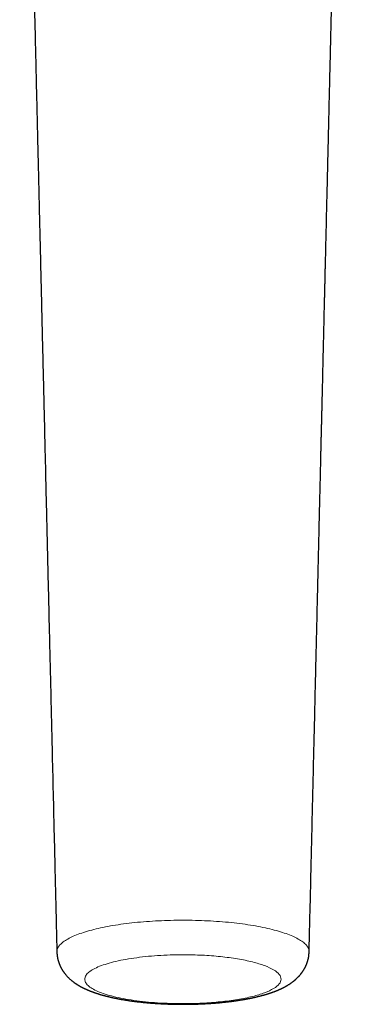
# Model space of a CAD drawing. Header units: millimetres. Extents: x 8 to 709, y 12 to 626.
# Tile 6 of 44: x 325 to 358, y 131 to 232. Entities that reach past the tile are written whole.
import ezdxf

# ---------------------------------------------------------------- set-up
doc = ezdxf.new("R2010")
doc.units = ezdxf.units.MM

msp = doc.modelspace()

# ---------------------------------------------------------------- linework, layer by layer
at = {"color": 8, "linetype": 'Continuous', "lineweight": 0}
msp.add_arc((361.52, 130.72), 20.08, 179.9917, 180.1817, dxfattribs=at)
at = {"color": 7, "linetype": 'Continuous', "lineweight": 30}
for points, knots in [([(324.57, 292.38), (324.57, 292.38), (324.57, 292.38), (324.57, 292.38), (324.57, 292.37), (324.57, 292.37), (324.57, 292.37), (324.57, 292.37), (324.57, 292.37), (324.57, 292.37), (324.57, 292.37), (324.57, 292.36), (324.57, 292.35), (324.57, 292.34), (324.58, 292.32), (324.58, 292.31), (324.58, 292.3), (324.58, 292.29), (324.58, 292.29), (324.58, 292.28), (324.58, 292.27), (324.58, 292.26), (324.58, 292.25), (324.58, 292.24), (324.58, 292.24), (324.58, 292.23), (324.59, 292.22), (324.59, 292.2), (324.59, 292.18), (324.59, 292.17), (324.59, 292.15), (324.59, 292.13), (324.59, 292.12), (324.59, 292.1), (324.6, 292.09), (324.6, 292.07), (324.6, 292.05), (324.6, 292.04), (324.6, 292.02), (324.6, 292), (324.6, 291.99), (324.6, 291.97), (324.61, 291.96), (324.61, 291.94), (324.61, 291.92), (324.61, 291.9), (324.61, 291.87), (324.61, 291.84), (324.62, 291.81), (324.62, 291.78), (324.62, 291.76), (324.62, 291.74), (324.62, 291.72), (324.62, 291.71), (324.62, 291.69), (324.63, 291.66), (324.63, 291.63), (324.63, 291.6), (324.63, 291.57), (324.63, 291.55), (324.63, 291.52), (324.64, 291.49), (324.64, 291.45), (324.64, 291.4), (324.65, 291.34), (324.65, 291.27), (324.65, 291.21), (324.66, 291.15), (324.66, 291.09), (324.66, 291.03), (324.67, 290.96), (324.67, 290.9), (324.67, 290.85), (324.68, 290.8), (324.68, 290.75), (324.68, 290.7), (324.68, 290.65), (324.68, 290.61), (324.69, 290.57), (324.69, 290.52), (324.69, 290.47), (324.69, 290.41), (324.7, 290.35), (324.7, 290.3), (324.7, 290.24), (324.7, 290.18), (324.71, 290.11), (324.71, 290.04), (324.71, 289.97), (324.72, 289.89), (324.72, 289.82), (324.72, 289.74), (324.73, 289.67), (324.73, 289.59), (324.73, 289.53), (324.73, 289.46), (324.74, 289.4), (324.74, 289.32), (324.74, 289.23), (324.75, 289.13), (324.75, 289.02), (324.76, 288.91), (324.76, 288.8), (324.76, 288.7), (324.77, 288.62), (324.77, 288.54), (324.77, 288.46), (324.77, 288.38), (324.78, 288.31), (324.78, 288.23), (324.78, 288.14), (324.79, 288.05), (324.79, 287.95), (324.79, 287.84), (324.8, 287.74), (324.8, 287.65), (324.8, 287.55), (324.8, 287.47), (324.81, 287.39), (324.81, 287.32), (324.81, 287.27), (324.81, 287.23), (324.81, 287.19), (324.81, 287.15), (324.81, 287.1), (324.82, 287.06), (324.82, 287.01), (324.82, 286.96), (324.82, 286.9), (324.82, 286.83), (324.82, 286.75), (324.83, 286.66), (324.83, 286.57), (324.83, 286.47), (324.84, 286.36), (324.84, 286.24), (324.84, 286.1), (324.84, 285.99), (324.85, 285.89), (324.85, 285.81), (324.85, 285.74), (324.85, 285.69), (324.85, 285.64), (324.85, 285.6), (324.86, 285.56), (324.86, 285.53), (324.86, 285.5), (324.86, 285.46), (324.86, 285.43), (324.86, 285.39), (324.86, 285.34), (324.86, 285.28), (324.86, 285.2), (324.87, 285.1), (324.87, 284.99), (324.87, 284.87), (324.88, 284.76), (324.88, 284.63), (324.88, 284.51), (324.88, 284.38), (324.89, 284.2), (324.89, 283.97), (324.9, 283.68), (324.91, 283.37), (324.92, 283.06), (324.92, 282.79), (324.93, 282.56), (324.93, 282.38), (324.94, 282.2), (324.94, 282.03), (324.95, 281.85), (324.95, 281.66), (324.95, 281.46), (324.96, 281.28), (324.96, 281.13), (324.97, 281), (324.97, 280.88), (324.97, 280.76), (324.97, 280.65), (324.98, 280.55), (324.98, 280.42), (324.98, 280.26), (324.99, 280.06), (324.99, 279.85), (325, 279.63), (325, 279.41), (325.01, 279.17), (325.02, 278.92), (325.02, 278.66), (325.03, 278.4), (325.03, 278.14), (325.04, 277.88), (325.05, 277.61), (325.05, 277.34), (325.06, 277.06), (325.07, 276.77), (325.07, 276.5), (325.08, 276.08), (325.1, 275.52), (325.11, 274.83), (325.13, 274.14), (325.14, 273.59), (325.15, 273.17), (325.16, 272.87), (325.17, 272.57), (325.17, 272.27), (325.18, 271.98), (325.19, 271.69), (325.19, 271.39), (325.2, 271.08), (325.21, 270.77), (325.22, 270.47), (325.22, 270.18), (325.23, 269.91), (325.24, 269.67), (325.24, 269.47), (325.24, 269.3), (325.25, 269.14), (325.25, 268.98), (325.26, 268.83), (325.26, 268.69), (325.26, 268.52), (325.27, 268.33), (325.27, 268.12), (325.28, 267.9), (325.28, 267.67), (325.29, 267.42), (325.29, 267.17), (325.3, 266.91), (325.31, 266.63), (325.31, 266.37), (325.32, 266.11), (325.33, 265.87), (325.33, 265.62), (325.34, 265.37), (325.35, 265.04), (325.36, 264.64), (325.37, 264.14), (325.38, 263.63), (325.39, 263.1), (325.4, 262.58), (325.41, 262.16), (325.42, 261.84), (325.43, 261.61), (325.43, 261.39), (325.44, 261.17), (325.44, 260.95), (325.45, 260.74), (325.45, 260.53), (325.46, 260.34), (325.46, 260.15), (325.47, 259.97), (325.47, 259.81), (325.47, 259.65), (325.48, 259.5), (325.48, 259.36), (325.48, 259.23), (325.49, 259.12), (325.49, 259.01), (325.49, 258.92), (325.49, 258.84), (325.5, 258.76), (325.5, 258.69), (325.5, 258.63), (325.5, 258.57), (325.5, 258.47), (325.51, 258.31), (325.51, 258.1), (325.52, 257.88), (325.52, 257.65), (325.53, 257.42), (325.53, 257.18), (325.54, 256.93), (325.54, 256.67), (325.55, 256.4), (325.56, 256.12), (325.56, 255.84), (325.57, 255.55), (325.58, 255.25), (325.59, 254.94), (325.59, 254.62), (325.6, 254.29), (325.61, 253.97), (325.62, 253.68), (325.62, 253.4), (325.63, 253.11), (325.64, 252.82), (325.64, 252.51), (325.65, 252.19), (325.66, 251.86), (325.67, 251.52), (325.68, 251.17), (325.68, 250.82), (325.69, 250.45), (325.7, 250.08), (325.71, 249.7), (325.72, 249.3), (325.73, 248.89), (325.74, 248.46), (325.75, 248.03), (325.76, 247.59), (325.77, 247.14), (325.78, 246.67), (325.79, 246.17), (325.81, 245.66), (325.82, 245.14), (325.83, 244.6), (325.84, 244.06), (325.86, 243.51), (325.87, 242.96), (325.88, 242.42), (325.9, 241.86), (325.91, 241.29), (325.92, 240.72), (325.94, 240.13), (325.95, 239.53), (325.97, 238.93), (325.98, 238.31), (326, 237.69), (326.01, 237.06), (326.03, 236.42), (326.04, 235.78), (326.06, 235.12), (326.07, 234.45), (326.09, 233.76), (326.11, 233.07), (326.12, 232.36), (326.14, 231.65), (326.16, 230.93), (326.17, 230.21), (326.19, 229.48), (326.21, 228.73), (326.23, 227.97), (326.25, 227.2), (326.26, 226.41), (326.28, 225.61), (326.3, 224.81), (326.32, 223.99), (326.34, 223.16), (326.36, 222.31), (326.38, 221.45), (326.4, 220.58), (326.42, 219.7), (326.44, 218.81), (326.47, 217.91), (326.49, 217.02), (326.51, 216.15), (326.53, 215.3), (326.55, 214.44), (326.57, 213.57), (326.59, 212.69), (326.61, 211.8), (326.63, 210.9), (326.65, 209.99), (326.68, 209.08), (326.7, 208.15), (326.72, 207.22), (326.74, 206.3), (326.76, 205.38), (326.79, 204.48), (326.81, 203.57), (326.83, 202.65), (326.85, 201.7), (326.87, 200.73), (326.9, 199.72), (326.92, 198.71), (326.95, 197.69), (326.97, 196.66), (327, 195.64), (327.02, 194.64), (327.04, 193.64), (327.07, 192.64), (327.09, 191.62), (327.12, 190.56), (327.14, 189.45), (327.17, 188.29), (327.2, 187.12), (327.23, 185.95), (327.25, 184.76), (327.28, 183.56), (327.31, 182.35), (327.34, 181.15), (327.37, 179.96), (327.4, 178.78), (327.42, 177.59), (327.45, 176.4), (327.48, 175.19), (327.51, 174), (327.54, 172.82), (327.57, 171.66), (327.59, 170.49), (327.62, 169.31), (327.65, 168.08), (327.68, 166.79), (327.71, 165.45), (327.75, 164.1), (327.78, 162.73), (327.81, 161.36), (327.84, 159.98), (327.88, 158.58), (327.91, 157.18), (327.94, 155.77), (327.98, 154.34), (328.01, 152.91), (328.05, 151.47), (328.08, 150.02), (328.11, 148.55), (328.15, 147.08), (328.19, 145.58), (328.22, 144.04), (328.26, 142.46), (328.3, 140.88), (328.34, 139.28), (328.37, 137.68), (328.4, 136.61), (328.41, 136.07)], [0, 0, 0, 0, 0.000031, 0.000347, 0.00072, 0.001197, 0.001616, 0.001997, 0.002354, 0.00269, 0.003021, 0.003351, 0.004248, 0.005133, 0.005564, 0.005978, 0.006388, 0.006802, 0.007016, 0.007268, 0.007558, 0.007859, 0.008118, 0.008334, 0.008506, 0.008782, 0.009112, 0.009503, 0.009931, 0.010369, 0.010776, 0.011118, 0.011406, 0.011652, 0.011953, 0.012312, 0.012704, 0.013059, 0.013364, 0.013638, 0.013896, 0.014138, 0.014404, 0.014696, 0.01504, 0.015437, 0.015878, 0.01635, 0.01684, 0.017234, 0.017564, 0.017832, 0.018065, 0.018294, 0.018519, 0.01896, 0.019419, 0.019914, 0.020168, 0.020456, 0.02078, 0.021139, 0.021511, 0.022313, 0.023067, 0.023799, 0.024503, 0.025156, 0.025781, 0.026474, 0.027182, 0.02787, 0.028366, 0.028871, 0.029383, 0.029879, 0.03033, 0.030731, 0.031125, 0.031549, 0.032003, 0.032577, 0.033134, 0.033658, 0.034157, 0.034678, 0.035232, 0.035919, 0.036576, 0.037197, 0.037831, 0.038518, 0.039097, 0.039697, 0.040256, 0.040766, 0.041227, 0.041876, 0.042604, 0.043414, 0.044258, 0.045128, 0.046003, 0.046668, 0.047312, 0.047933, 0.048518, 0.049063, 0.049573, 0.050128, 0.05075, 0.051441, 0.052191, 0.052931, 0.053646, 0.054298, 0.054926, 0.055531, 0.05608, 0.05656, 0.056892, 0.057181, 0.057438, 0.057708, 0.057993, 0.058294, 0.058611, 0.058943, 0.059383, 0.059848, 0.060345, 0.060899, 0.061513, 0.062186, 0.062917, 0.063709, 0.064559, 0.065469, 0.065998, 0.066482, 0.06691, 0.067282, 0.067599, 0.06786, 0.068064, 0.068266, 0.06846, 0.068673, 0.068906, 0.069159, 0.069432, 0.069724, 0.070313, 0.070968, 0.071689, 0.07239, 0.073142, 0.073915, 0.074701, 0.075497, 0.076305, 0.078077, 0.079902, 0.081782, 0.083716, 0.085705, 0.086843, 0.087993, 0.089113, 0.090194, 0.091236, 0.09254, 0.093777, 0.094946, 0.095794, 0.096603, 0.097372, 0.098101, 0.098791, 0.09944, 0.100062, 0.101216, 0.102442, 0.103738, 0.105105, 0.106543, 0.108024, 0.109574, 0.111192, 0.112879, 0.114443, 0.116062, 0.117736, 0.119465, 0.121222, 0.122972, 0.124715, 0.126449, 0.130824, 0.135144, 0.139409, 0.14362, 0.145494, 0.147358, 0.149212, 0.151057, 0.152893, 0.154718, 0.156499, 0.158513, 0.160456, 0.162328, 0.164128, 0.165855, 0.167507, 0.168578, 0.169615, 0.170618, 0.171586, 0.17252, 0.173425, 0.174357, 0.175604, 0.176923, 0.178313, 0.179775, 0.181308, 0.182882, 0.184525, 0.186237, 0.188018, 0.189492, 0.191011, 0.192569, 0.194126, 0.195674, 0.198688, 0.201672, 0.205024, 0.208328, 0.211577, 0.214766, 0.216176, 0.217573, 0.218957, 0.22033, 0.221691, 0.223032, 0.224318, 0.225542, 0.226707, 0.227815, 0.228864, 0.229855, 0.230772, 0.231632, 0.232434, 0.23318, 0.233797, 0.234368, 0.234893, 0.235373, 0.235806, 0.236193, 0.236537, 0.236875, 0.238126, 0.239446, 0.240837, 0.242295, 0.243733, 0.24523, 0.246787, 0.248404, 0.250082, 0.251787, 0.253551, 0.255373, 0.257253, 0.259192, 0.261189, 0.263245, 0.26536, 0.267062, 0.2688, 0.270575, 0.272401, 0.274325, 0.276313, 0.278365, 0.280481, 0.282661, 0.284865, 0.28713, 0.289457, 0.291846, 0.294347, 0.296911, 0.29954, 0.302233, 0.304989, 0.307809, 0.310693, 0.313814, 0.317006, 0.320269, 0.323604, 0.327009, 0.330485, 0.333827, 0.337232, 0.3407, 0.34423, 0.347824, 0.351479, 0.355198, 0.358978, 0.362822, 0.366727, 0.370624, 0.37458, 0.378597, 0.382673, 0.386886, 0.39116, 0.395497, 0.399895, 0.404356, 0.408797, 0.413298, 0.417859, 0.42248, 0.427257, 0.432095, 0.436996, 0.441959, 0.446985, 0.452073, 0.457223, 0.462519, 0.467879, 0.473304, 0.478793, 0.484346, 0.489964, 0.495647, 0.500913, 0.506234, 0.511609, 0.517038, 0.522522, 0.528061, 0.533655, 0.539304, 0.545007, 0.550766, 0.55658, 0.56245, 0.568035, 0.573669, 0.579353, 0.585087, 0.59087, 0.597059, 0.603305, 0.609606, 0.615965, 0.622381, 0.628854, 0.63501, 0.641216, 0.647474, 0.653783, 0.660143, 0.667302, 0.674524, 0.68181, 0.689159, 0.696572, 0.704048, 0.711587, 0.719191, 0.726475, 0.733816, 0.741214, 0.748669, 0.756182, 0.763751, 0.77094, 0.77818, 0.78547, 0.79281, 0.800201, 0.808509, 0.81688, 0.825313, 0.833809, 0.842366, 0.850986, 0.859669, 0.868413, 0.877218, 0.886086, 0.895015, 0.904005, 0.913057, 0.922169, 0.931343, 0.940577, 0.950316, 0.960121, 0.969992, 0.979929, 0.989932, 1, 1, 1, 1]), ([(354.47, 136.07), (354.47, 136.11), (354.48, 136.63), (354.5, 137.65), (354.54, 139.1), (354.57, 140.54), (354.61, 141.97), (354.64, 143.38), (354.67, 144.77), (354.7, 146.15), (354.74, 147.53), (354.77, 148.91), (354.8, 150.3), (354.84, 151.67), (354.87, 153.03), (354.9, 154.39), (354.93, 155.73), (354.96, 157.07), (355, 158.4), (355.03, 159.71), (355.06, 161.02), (355.09, 162.32), (355.12, 163.61), (355.15, 164.89), (355.18, 166.2), (355.21, 167.54), (355.25, 168.92), (355.28, 170.28), (355.31, 171.63), (355.34, 172.92), (355.37, 174.16), (355.4, 175.33), (355.43, 176.5), (355.45, 177.47), (355.47, 178.26), (355.48, 178.85), (355.5, 179.45), (355.51, 180.04), (355.52, 180.62), (355.54, 181.19), (355.55, 181.75), (355.56, 182.31), (355.58, 182.86), (355.59, 183.39), (355.6, 183.92), (355.62, 184.47), (355.63, 185.04), (355.64, 185.64), (355.66, 186.21), (355.67, 186.75), (355.68, 187.25), (355.69, 187.72), (355.7, 188.17), (355.71, 188.62), (355.72, 189.05), (355.74, 189.51), (355.75, 189.98), (355.76, 190.46), (355.77, 190.93), (355.78, 191.37), (355.79, 191.79), (355.8, 192.18), (355.81, 192.56), (355.82, 192.93), (355.83, 193.3), (355.83, 193.65), (355.84, 193.99), (355.85, 194.33), (355.86, 194.66), (355.87, 194.99), (355.87, 195.3), (355.88, 195.61), (355.89, 195.9), (355.89, 196.18), (355.9, 196.45), (355.91, 196.71), (355.91, 196.96), (355.92, 197.2), (355.92, 197.43), (355.93, 197.66), (355.93, 197.85), (355.94, 198.03), (355.94, 198.2), (355.95, 198.37), (355.95, 198.57), (355.96, 198.8), (355.96, 199.05), (355.97, 199.32), (355.98, 199.59), (355.98, 199.88), (355.99, 200.18), (356, 200.48), (356, 200.79), (356.01, 201.09), (356.02, 201.41), (356.03, 201.73), (356.03, 202.06), (356.04, 202.42), (356.05, 202.79), (356.06, 203.19), (356.07, 203.6), (356.08, 204.02), (356.09, 204.45), (356.1, 204.89), (356.11, 205.33), (356.12, 205.77), (356.13, 206.2), (356.14, 206.65), (356.15, 207.1), (356.16, 207.56), (356.18, 208.04), (356.19, 208.52), (356.2, 209.01), (356.21, 209.51), (356.22, 210.02), (356.24, 210.54), (356.25, 211.06), (356.26, 211.58), (356.27, 212.1), (356.28, 212.63), (356.3, 213.16), (356.31, 213.73), (356.33, 214.34), (356.34, 214.99), (356.36, 215.65), (356.37, 216.33), (356.39, 217), (356.4, 217.68), (356.43, 218.54), (356.45, 219.58), (356.48, 220.8), (356.51, 221.96), (356.53, 223.07), (356.56, 224.13), (356.58, 225.18), (356.61, 226.22), (356.63, 227.25), (356.66, 228.27), (356.68, 229.28), (356.7, 230.28), (356.73, 231.28), (356.75, 232.26), (356.77, 233.24), (356.8, 234.19), (356.82, 235.11), (356.84, 236), (356.86, 236.89), (356.88, 237.77), (356.9, 238.69), (356.93, 239.64), (356.95, 240.62), (356.97, 241.6), (357, 242.56), (357.02, 243.51), (357.04, 244.44), (357.06, 245.35), (357.08, 246.26), (357.1, 246.99), (357.11, 247.55), (357.12, 247.93), (357.13, 248.3), (357.14, 248.66), (357.15, 249.01), (357.16, 249.35), (357.17, 249.67), (357.17, 249.99), (357.18, 250.29), (357.19, 250.59), (357.19, 250.88), (357.2, 251.16), (357.21, 251.43), (357.21, 251.68), (357.22, 251.93), (357.22, 252.17), (357.23, 252.39), (357.24, 252.6), (357.24, 252.81), (357.24, 253), (357.25, 253.18), (357.25, 253.35), (357.26, 253.51), (357.26, 253.65), (357.26, 253.78), (357.27, 253.88), (357.27, 253.96), (357.27, 254.04), (357.27, 254.12), (357.27, 254.2), (357.28, 254.3), (357.28, 254.4), (357.28, 254.52), (357.28, 254.64), (357.29, 254.77), (357.29, 254.92), (357.29, 255.08), (357.3, 255.25), (357.3, 255.43), (357.31, 255.62), (357.31, 255.83), (357.32, 256.04), (357.32, 256.26), (357.33, 256.48), (357.33, 256.72), (357.34, 256.96), (357.35, 257.22), (357.35, 257.48), (357.36, 257.76), (357.36, 258.04), (357.37, 258.32), (357.38, 258.63), (357.39, 258.97), (357.4, 259.33), (357.4, 259.71), (357.41, 260.1), (357.42, 260.52), (357.43, 260.93), (357.44, 261.33), (357.45, 261.69), (357.46, 262.02), (357.47, 262.31), (357.47, 262.6), (357.48, 262.89), (357.49, 263.18), (357.49, 263.47), (357.5, 263.76), (357.51, 264.07), (357.52, 264.39), (357.52, 264.72), (357.53, 265.05), (357.54, 265.39), (357.55, 265.74), (357.56, 266.13), (357.57, 266.56), (357.58, 267.02), (357.59, 267.47), (357.6, 267.91), (357.61, 268.35), (357.62, 268.77), (357.63, 269.2), (357.64, 269.64), (357.65, 270.07), (357.66, 270.5), (357.67, 270.92), (357.68, 271.34), (357.69, 271.77), (357.7, 272.19), (357.71, 272.61), (357.72, 273.02), (357.73, 273.43), (357.74, 273.83), (357.75, 274.23), (357.76, 274.63), (357.77, 275.04), (357.78, 275.46), (357.79, 275.88), (357.8, 276.32), (357.81, 276.77), (357.82, 277.22), (357.83, 277.68), (357.85, 278.28), (357.86, 279.04), (357.88, 279.82), (357.9, 280.49), (357.91, 281.04), (357.93, 281.6), (357.94, 282.14), (357.95, 282.68), (357.96, 283.14), (357.97, 283.55), (357.98, 283.89), (357.99, 284.23), (358, 284.56), (358, 284.88), (358.01, 285.19), (358.02, 285.48), (358.03, 285.74), (358.03, 285.98), (358.04, 286.18), (358.04, 286.32), (358.04, 286.4), (358.05, 286.49), (358.05, 286.57), (358.05, 286.64), (358.05, 286.71), (358.05, 286.77), (358.05, 286.83), (358.06, 286.88), (358.06, 286.94), (358.06, 287.01), (358.06, 287.08), (358.06, 287.17), (358.07, 287.28), (358.07, 287.39), (358.07, 287.49), (358.08, 287.59), (358.08, 287.68), (358.08, 287.77), (358.09, 287.84), (358.09, 287.92), (358.09, 287.99), (358.09, 288.06), (358.09, 288.13), (358.1, 288.21), (358.1, 288.3), (358.1, 288.39), (358.11, 288.49), (358.11, 288.61), (358.12, 288.75), (358.12, 288.9), (358.13, 289.05), (358.13, 289.2), (358.14, 289.33), (358.14, 289.46), (358.15, 289.58), (358.15, 289.68), (358.15, 289.75), (358.16, 289.81), (358.16, 289.87), (358.16, 289.93), (358.16, 289.99), (358.17, 290.05), (358.17, 290.09), (358.17, 290.12), (358.17, 290.15), (358.17, 290.18), (358.17, 290.21), (358.18, 290.25), (358.18, 290.29), (358.18, 290.33), (358.18, 290.38), (358.18, 290.44), (358.19, 290.51), (358.19, 290.61), (358.2, 290.69), (358.2, 290.76), (358.2, 290.82), (358.21, 290.88), (358.21, 290.94), (358.21, 290.99), (358.21, 291.04), (358.22, 291.09), (358.22, 291.13), (358.22, 291.16), (358.22, 291.21), (358.23, 291.26), (358.23, 291.31), (358.23, 291.36), (358.24, 291.41), (358.24, 291.46), (358.24, 291.51), (358.24, 291.56), (358.25, 291.6), (358.25, 291.62), (358.25, 291.64), (358.25, 291.66), (358.25, 291.68), (358.25, 291.7), (358.25, 291.72), (358.26, 291.74), (358.26, 291.76), (358.26, 291.78), (358.26, 291.8), (358.26, 291.81), (358.26, 291.83), (358.26, 291.84), (358.26, 291.86), (358.27, 291.87), (358.27, 291.9), (358.27, 291.92), (358.27, 291.94), (358.27, 291.95), (358.27, 291.97), (358.27, 291.98), (358.27, 291.99), (358.28, 292), (358.28, 292.02), (358.28, 292.03), (358.28, 292.05), (358.28, 292.07), (358.28, 292.09), (358.28, 292.11), (358.28, 292.12), (358.29, 292.14), (358.29, 292.15), (358.29, 292.17), (358.29, 292.18), (358.29, 292.2), (358.29, 292.22), (358.29, 292.23), (358.29, 292.25), (358.3, 292.26), (358.3, 292.27), (358.3, 292.28), (358.3, 292.3), (358.3, 292.31), (358.3, 292.33), (358.3, 292.34), (358.3, 292.35), (358.31, 292.36), (358.31, 292.36), (358.31, 292.37), (358.31, 292.37), (358.31, 292.37), (358.31, 292.37)], [0, 0, 0, 0, 0.000751, 0.009868, 0.018929, 0.027933, 0.03688, 0.045612, 0.054289, 0.062911, 0.071477, 0.080161, 0.088787, 0.097354, 0.105864, 0.114315, 0.122708, 0.131042, 0.139317, 0.147533, 0.155691, 0.163789, 0.171829, 0.179809, 0.18773, 0.196374, 0.204947, 0.213447, 0.221876, 0.230232, 0.237615, 0.244942, 0.25221, 0.259421, 0.263176, 0.266914, 0.270635, 0.27431, 0.277931, 0.281499, 0.285014, 0.288475, 0.291882, 0.295237, 0.298537, 0.301785, 0.305543, 0.309227, 0.312838, 0.316374, 0.319316, 0.322205, 0.32504, 0.327822, 0.330551, 0.333227, 0.336311, 0.339322, 0.342259, 0.345122, 0.347616, 0.350051, 0.352427, 0.354744, 0.357002, 0.359202, 0.361342, 0.363424, 0.365515, 0.367544, 0.36951, 0.371413, 0.373253, 0.374999, 0.376684, 0.378309, 0.379873, 0.381377, 0.38282, 0.384203, 0.385525, 0.386529, 0.387563, 0.38864, 0.389758, 0.391273, 0.392859, 0.394516, 0.396244, 0.398042, 0.399912, 0.401852, 0.403693, 0.405594, 0.407553, 0.409573, 0.411652, 0.41379, 0.416191, 0.418663, 0.421205, 0.423818, 0.426502, 0.429257, 0.432082, 0.434735, 0.437447, 0.440218, 0.443049, 0.445939, 0.448889, 0.451899, 0.454968, 0.458097, 0.461285, 0.464533, 0.467841, 0.471014, 0.47424, 0.47752, 0.480853, 0.484239, 0.488223, 0.492278, 0.496404, 0.500602, 0.504851, 0.509082, 0.513292, 0.520954, 0.528545, 0.536063, 0.542716, 0.549311, 0.55585, 0.562331, 0.568756, 0.575125, 0.581437, 0.587692, 0.593892, 0.600034, 0.606121, 0.612151, 0.617785, 0.62337, 0.628904, 0.634388, 0.639823, 0.646034, 0.65218, 0.658258, 0.66427, 0.670215, 0.675989, 0.681699, 0.687344, 0.692924, 0.695381, 0.697771, 0.700096, 0.702355, 0.704548, 0.706637, 0.708663, 0.710625, 0.712523, 0.714393, 0.716197, 0.717935, 0.719605, 0.721209, 0.722746, 0.724216, 0.725617, 0.72695, 0.728217, 0.729417, 0.73055, 0.731598, 0.732582, 0.733501, 0.734355, 0.734889, 0.735394, 0.73587, 0.736348, 0.736892, 0.737505, 0.738146, 0.738848, 0.739611, 0.740435, 0.741321, 0.742327, 0.743401, 0.744545, 0.745758, 0.74704, 0.748391, 0.749729, 0.751129, 0.752591, 0.754116, 0.755704, 0.757355, 0.75907, 0.760847, 0.762631, 0.764394, 0.76667, 0.768908, 0.771104, 0.773764, 0.776361, 0.778902, 0.781388, 0.783823, 0.785702, 0.787551, 0.789371, 0.791159, 0.792919, 0.794718, 0.796583, 0.79851, 0.800498, 0.802546, 0.804617, 0.806747, 0.808937, 0.811187, 0.814104, 0.816966, 0.819776, 0.822533, 0.825239, 0.827893, 0.830496, 0.833297, 0.83603, 0.838695, 0.841315, 0.843897, 0.846595, 0.849252, 0.851869, 0.854449, 0.856993, 0.85952, 0.861953, 0.864445, 0.866996, 0.869606, 0.872275, 0.875003, 0.87779, 0.880634, 0.883505, 0.88637, 0.891984, 0.897581, 0.901058, 0.904529, 0.907989, 0.911393, 0.914729, 0.917997, 0.920161, 0.922295, 0.924401, 0.926473, 0.928497, 0.93047, 0.932392, 0.933951, 0.935512, 0.937125, 0.937679, 0.93824, 0.938797, 0.939322, 0.939814, 0.940271, 0.940704, 0.941025, 0.941388, 0.941794, 0.942244, 0.942737, 0.943268, 0.944077, 0.944833, 0.945537, 0.946231, 0.946866, 0.947452, 0.948, 0.948511, 0.94899, 0.949483, 0.950019, 0.950598, 0.95122, 0.951887, 0.952598, 0.953356, 0.954578, 0.955777, 0.956937, 0.958038, 0.95909, 0.960113, 0.961107, 0.962079, 0.962541, 0.963031, 0.963548, 0.964093, 0.964613, 0.965078, 0.965487, 0.965745, 0.965974, 0.966221, 0.966511, 0.966845, 0.967216, 0.96761, 0.968003, 0.968394, 0.969316, 0.970203, 0.971052, 0.97168, 0.972291, 0.972893, 0.973502, 0.974102, 0.974623, 0.975058, 0.97545, 0.975895, 0.976398, 0.976967, 0.97758, 0.978188, 0.978789, 0.979379, 0.980055, 0.980697, 0.981294, 0.981556, 0.981804, 0.982038, 0.982265, 0.982532, 0.982798, 0.983099, 0.98343, 0.983735, 0.984003, 0.984232, 0.984423, 0.984642, 0.9849, 0.985195, 0.985523, 0.985906, 0.986229, 0.986493, 0.986711, 0.986929, 0.987151, 0.987377, 0.987631, 0.987939, 0.988301, 0.988709, 0.989089, 0.989416, 0.989691, 0.99004, 0.990389, 0.990764, 0.99119, 0.991623, 0.992059, 0.992495, 0.99292, 0.993309, 0.993659, 0.993998, 0.994645, 0.995278, 0.995912, 0.996502, 0.997145, 0.997817, 0.998491, 0.999146, 0.999781, 1, 1, 1, 1]), ([(328.41, 136.07), (328.41, 136.05), (328.41, 136.03), (328.41, 136), (328.42, 135.97), (328.42, 135.94), (328.42, 135.92), (328.42, 135.91), (328.42, 135.88), (328.42, 135.86), (328.43, 135.83), (328.43, 135.8), (328.43, 135.78), (328.43, 135.75), (328.44, 135.73), (328.44, 135.71), (328.44, 135.68), (328.45, 135.66), (328.45, 135.63), (328.45, 135.61), (328.45, 135.59), (328.46, 135.57), (328.46, 135.55), (328.47, 135.53), (328.47, 135.5), (328.48, 135.48), (328.48, 135.45), (328.48, 135.43), (328.49, 135.41), (328.49, 135.38), (328.5, 135.35), (328.51, 135.32), (328.51, 135.3), (328.52, 135.28), (328.52, 135.26), (328.53, 135.23), (328.54, 135.2), (328.55, 135.17), (328.55, 135.14), (328.56, 135.12), (328.57, 135.1), (328.57, 135.08), (328.58, 135.06), (328.59, 135.03), (328.6, 135), (328.61, 134.97), (328.62, 134.95), (328.62, 134.93), (328.63, 134.91), (328.64, 134.89), (328.65, 134.86), (328.66, 134.83), (328.67, 134.8), (328.69, 134.77), (328.7, 134.74), (328.71, 134.72), (328.72, 134.7), (328.73, 134.67), (328.74, 134.64), (328.75, 134.61), (328.77, 134.58), (328.78, 134.55), (328.8, 134.52), (328.81, 134.5), (328.82, 134.48), (328.83, 134.46), (328.84, 134.44), (328.86, 134.41), (328.88, 134.37), (328.9, 134.33), (328.91, 134.3), (328.93, 134.27), (328.95, 134.25), (328.96, 134.22), (328.98, 134.19), (329, 134.16), (329.02, 134.13), (329.04, 134.09), (329.07, 134.06), (329.09, 134.03), (329.11, 134), (329.13, 133.96), (329.16, 133.93), (329.19, 133.89), (329.22, 133.85), (329.26, 133.8), (329.29, 133.76), (329.33, 133.71), (329.38, 133.65), (329.45, 133.58), (329.52, 133.5), (329.6, 133.41), (329.68, 133.34), (329.76, 133.26), (329.83, 133.21), (329.88, 133.16), (329.91, 133.13), (329.95, 133.1), (329.99, 133.07), (330.04, 133.04), (330.08, 133), (330.11, 132.98), (330.15, 132.95), (330.18, 132.93), (330.21, 132.9), (330.25, 132.88), (330.28, 132.85), (330.32, 132.83), (330.35, 132.81), (330.38, 132.79), (330.41, 132.77), (330.44, 132.75), (330.46, 132.73), (330.48, 132.72), (330.51, 132.7), (330.54, 132.68), (330.57, 132.67), (330.6, 132.65), (330.62, 132.63), (330.66, 132.61), (330.68, 132.6), (330.71, 132.58), (330.73, 132.57), (330.76, 132.55), (330.78, 132.54), (330.8, 132.53), (330.82, 132.52), (330.84, 132.51), (330.86, 132.5), (330.88, 132.49), (330.9, 132.48), (330.92, 132.46), (330.95, 132.45), (330.97, 132.44), (330.99, 132.43), (331, 132.42), (331.02, 132.41), (331.04, 132.4), (331.06, 132.39), (331.08, 132.38), (331.11, 132.37), (331.13, 132.36), (331.15, 132.35), (331.17, 132.34), (331.19, 132.33), (331.22, 132.31), (331.25, 132.3), (331.28, 132.29), (331.3, 132.27), (331.33, 132.26), (331.36, 132.25), (331.39, 132.23), (331.42, 132.22), (331.45, 132.21), (331.48, 132.19), (331.5, 132.18), (331.52, 132.18), (331.54, 132.17), (331.56, 132.16), (331.59, 132.15), (331.61, 132.13), (331.64, 132.12), (331.67, 132.11), (331.7, 132.1), (331.73, 132.09), (331.75, 132.08), (331.78, 132.07), (331.8, 132.06), (331.83, 132.05), (331.86, 132.03), (331.89, 132.02), (331.92, 132.01), (331.96, 131.99), (332.01, 131.98), (332.05, 131.96), (332.09, 131.95), (332.13, 131.93), (332.16, 131.92), (332.19, 131.91), (332.22, 131.9), (332.25, 131.89), (332.29, 131.87), (332.33, 131.86), (332.36, 131.85), (332.39, 131.84), (332.42, 131.83), (332.45, 131.82), (332.48, 131.81), (332.51, 131.8), (332.54, 131.79), (332.57, 131.78), (332.6, 131.77), (332.64, 131.76), (332.68, 131.75), (332.71, 131.73), (332.75, 131.72), (332.78, 131.71), (332.81, 131.71), (332.84, 131.7), (332.86, 131.69), (332.89, 131.68), (332.92, 131.67), (332.95, 131.66), (332.99, 131.65), (333.03, 131.64), (333.07, 131.63), (333.1, 131.62), (333.13, 131.61), (333.16, 131.6), (333.19, 131.6), (333.22, 131.59), (333.26, 131.58), (333.3, 131.56), (333.35, 131.55), (333.4, 131.54), (333.45, 131.52), (333.51, 131.51), (333.56, 131.5), (333.61, 131.49), (333.64, 131.48), (333.67, 131.47), (333.69, 131.46), (333.72, 131.46), (333.75, 131.45), (333.78, 131.44), (333.81, 131.43), (333.86, 131.42), (333.9, 131.41), (333.95, 131.4), (333.99, 131.39), (334.03, 131.38), (334.06, 131.38), (334.09, 131.37), (334.11, 131.37), (334.13, 131.36), (334.16, 131.36), (334.19, 131.35), (334.23, 131.34), (334.27, 131.33), (334.32, 131.32), (334.35, 131.31), (334.39, 131.31), (334.41, 131.3), (334.43, 131.3), (334.45, 131.29), (334.48, 131.29), (334.53, 131.28), (334.58, 131.27), (334.63, 131.26), (334.68, 131.25), (334.72, 131.24), (334.76, 131.23), (334.8, 131.23), (334.83, 131.22), (334.86, 131.21), (334.88, 131.21), (334.91, 131.2), (334.94, 131.2), (334.98, 131.19), (335.02, 131.18), (335.1, 131.17), (335.2, 131.15), (335.33, 131.13), (335.45, 131.11), (335.57, 131.09), (335.68, 131.07), (335.78, 131.06), (335.87, 131.04), (335.94, 131.03), (335.99, 131.03), (336.03, 131.02), (336.08, 131.01), (336.12, 131.01), (336.15, 131), (336.18, 131), (336.21, 131), (336.25, 130.99), (336.29, 130.98), (336.35, 130.98), (336.41, 130.97), (336.48, 130.96), (336.56, 130.95), (336.66, 130.94), (336.78, 130.92), (336.92, 130.91), (337.08, 130.89), (337.21, 130.88), (337.33, 130.86), (337.42, 130.85), (337.51, 130.84), (337.61, 130.84), (337.7, 130.83), (337.79, 130.82), (337.86, 130.81), (337.93, 130.81), (337.99, 130.8), (338.04, 130.8), (338.08, 130.79), (338.1, 130.79), (338.12, 130.79), (338.13, 130.79), (338.14, 130.79), (338.15, 130.79), (338.17, 130.79), (338.2, 130.78), (338.24, 130.78), (338.29, 130.78), (338.35, 130.77), (338.43, 130.77), (338.51, 130.76), (338.61, 130.76), (338.71, 130.75), (338.82, 130.74), (338.94, 130.73), (339.07, 130.73), (339.21, 130.72), (339.36, 130.71), (339.52, 130.7), (339.69, 130.7), (339.87, 130.69), (340.06, 130.68), (340.27, 130.68), (340.48, 130.67), (340.71, 130.67), (340.94, 130.66), (341.19, 130.66), (341.35, 130.66), (341.44, 130.66)], [0, 0, 0, 0, 0.002625, 0.004819, 0.00658, 0.008016, 0.009216, 0.010437, 0.011726, 0.013349, 0.015314, 0.017152, 0.018808, 0.020213, 0.021494, 0.022937, 0.024786, 0.026695, 0.028229, 0.029461, 0.030691, 0.031883, 0.033295, 0.035005, 0.036827, 0.038333, 0.03977, 0.041091, 0.042577, 0.044295, 0.046374, 0.048481, 0.05015, 0.051452, 0.052839, 0.054419, 0.056313, 0.058572, 0.060607, 0.062161, 0.063455, 0.064774, 0.066205, 0.068063, 0.070326, 0.072356, 0.073958, 0.075314, 0.07663, 0.077998, 0.0797, 0.082133, 0.084619, 0.086948, 0.088793, 0.090286, 0.091771, 0.093357, 0.095542, 0.098247, 0.100753, 0.10294, 0.104758, 0.106253, 0.107734, 0.109254, 0.111098, 0.113289, 0.116309, 0.119309, 0.12178, 0.123929, 0.125953, 0.127966, 0.13008, 0.132629, 0.135571, 0.13857, 0.141565, 0.14445, 0.146973, 0.149324, 0.1528, 0.15622, 0.15986, 0.163907, 0.168254, 0.172463, 0.176611, 0.185184, 0.19367, 0.202076, 0.210409, 0.218675, 0.226828, 0.230225, 0.233653, 0.23741, 0.241579, 0.245823, 0.249922, 0.253407, 0.256576, 0.259882, 0.263039, 0.266385, 0.269471, 0.272889, 0.276246, 0.2792, 0.281911, 0.284463, 0.286454, 0.288592, 0.291111, 0.293872, 0.296444, 0.298797, 0.301784, 0.304451, 0.307225, 0.309091, 0.31127, 0.313754, 0.316115, 0.318108, 0.319791, 0.32144, 0.32312, 0.324686, 0.32653, 0.328638, 0.330628, 0.332756, 0.33437, 0.335764, 0.337201, 0.338687, 0.340449, 0.342629, 0.344983, 0.347201, 0.349029, 0.350533, 0.352233, 0.354242, 0.357231, 0.35981, 0.362021, 0.364244, 0.366542, 0.369144, 0.372153, 0.374749, 0.377075, 0.379024, 0.380597, 0.382167, 0.384005, 0.386101, 0.388873, 0.391215, 0.393454, 0.395804, 0.398291, 0.400123, 0.402147, 0.404358, 0.406668, 0.409035, 0.411171, 0.414229, 0.417459, 0.421307, 0.424953, 0.428257, 0.431158, 0.434018, 0.435828, 0.43804, 0.440751, 0.44391, 0.446978, 0.449741, 0.452173, 0.454265, 0.456088, 0.458556, 0.460802, 0.463082, 0.465505, 0.467867, 0.470761, 0.473967, 0.476954, 0.479425, 0.481778, 0.484028, 0.486156, 0.488112, 0.489926, 0.491978, 0.494372, 0.497439, 0.500395, 0.503172, 0.505765, 0.508072, 0.510055, 0.511913, 0.51438, 0.517306, 0.520427, 0.523612, 0.526861, 0.531012, 0.53503, 0.53882, 0.542155, 0.54508, 0.546589, 0.548005, 0.54959, 0.551569, 0.553941, 0.55653, 0.55904, 0.562412, 0.565618, 0.568657, 0.571382, 0.573694, 0.57522, 0.5765, 0.577944, 0.579786, 0.582026, 0.584793, 0.58761, 0.590477, 0.593342, 0.595273, 0.596846, 0.598062, 0.599273, 0.601499, 0.604308, 0.607686, 0.611169, 0.614517, 0.617204, 0.619799, 0.622276, 0.624391, 0.626081, 0.627447, 0.629049, 0.631067, 0.633502, 0.636353, 0.639388, 0.647875, 0.655897, 0.663492, 0.670698, 0.677516, 0.683951, 0.689856, 0.693269, 0.696421, 0.69931, 0.701938, 0.704209, 0.705999, 0.707571, 0.709422, 0.711571, 0.71452, 0.717893, 0.721689, 0.725907, 0.730548, 0.735503, 0.743348, 0.751691, 0.760529, 0.769863, 0.77495, 0.780172, 0.785529, 0.791022, 0.796364, 0.801245, 0.805533, 0.809389, 0.812813, 0.815805, 0.81746, 0.818838, 0.819882, 0.820592, 0.820982, 0.821418, 0.82253, 0.824165, 0.826322, 0.829212, 0.832701, 0.83679, 0.841477, 0.846762, 0.85234, 0.858458, 0.865115, 0.872313, 0.88005, 0.888175, 0.896819, 0.905984, 0.91567, 0.926089, 0.93705, 0.948553, 0.960599, 0.973188, 0.986321, 1, 1, 1, 1]), ([(341.44, 130.66), (341.51, 130.66), (341.65, 130.66), (341.86, 130.66), (342.06, 130.67), (342.25, 130.67), (342.44, 130.67), (342.63, 130.68), (342.82, 130.68), (343.01, 130.69), (343.19, 130.7), (343.36, 130.7), (343.52, 130.71), (343.67, 130.72), (343.81, 130.73), (343.94, 130.73), (344.07, 130.74), (344.18, 130.75), (344.28, 130.76), (344.37, 130.76), (344.45, 130.77), (344.52, 130.77), (344.58, 130.78), (344.63, 130.78), (344.67, 130.79), (344.7, 130.79), (344.72, 130.79), (344.73, 130.79), (344.75, 130.79), (344.76, 130.79), (344.77, 130.79), (344.79, 130.79), (344.83, 130.8), (344.87, 130.8), (344.92, 130.81), (344.98, 130.81), (345.05, 130.82), (345.12, 130.82), (345.21, 130.83), (345.29, 130.84), (345.42, 130.85), (345.57, 130.87), (345.74, 130.88), (345.91, 130.9), (346.06, 130.92), (346.19, 130.94), (346.3, 130.95), (346.39, 130.96), (346.47, 130.97), (346.54, 130.98), (346.6, 130.99), (346.66, 131), (346.7, 131), (346.73, 131.01), (346.76, 131.01), (346.8, 131.02), (346.85, 131.02), (346.9, 131.03), (346.95, 131.04), (347.02, 131.05), (347.1, 131.06), (347.19, 131.07), (347.3, 131.09), (347.4, 131.11), (347.51, 131.13), (347.63, 131.14), (347.72, 131.16), (347.8, 131.17), (347.85, 131.18), (347.9, 131.19), (347.94, 131.2), (347.97, 131.21), (347.99, 131.21), (348.01, 131.21), (348.04, 131.22), (348.06, 131.22), (348.1, 131.23), (348.14, 131.24), (348.18, 131.25), (348.22, 131.25), (348.27, 131.26), (348.31, 131.27), (348.35, 131.28), (348.39, 131.29), (348.42, 131.29), (348.45, 131.3), (348.46, 131.3), (348.49, 131.31), (348.52, 131.31), (348.55, 131.32), (348.59, 131.33), (348.63, 131.34), (348.67, 131.35), (348.71, 131.35), (348.74, 131.36), (348.77, 131.37), (348.79, 131.37), (348.81, 131.38), (348.84, 131.38), (348.87, 131.39), (348.92, 131.4), (349, 131.42), (349.1, 131.44), (349.21, 131.47), (349.32, 131.5), (349.44, 131.53), (349.55, 131.56), (349.66, 131.59), (349.77, 131.62), (349.87, 131.65), (349.95, 131.67), (350.02, 131.69), (350.09, 131.71), (350.15, 131.73), (350.21, 131.75), (350.26, 131.76), (350.3, 131.78), (350.35, 131.79), (350.39, 131.81), (350.42, 131.82), (350.46, 131.83), (350.49, 131.84), (350.51, 131.85), (350.53, 131.86), (350.55, 131.86), (350.58, 131.87), (350.6, 131.88), (350.63, 131.89), (350.66, 131.9), (350.7, 131.92), (350.74, 131.93), (350.78, 131.94), (350.81, 131.95), (350.83, 131.96), (350.86, 131.97), (350.88, 131.98), (350.91, 131.99), (350.94, 132), (350.98, 132.02), (351.02, 132.03), (351.07, 132.05), (351.12, 132.07), (351.16, 132.09), (351.19, 132.1), (351.22, 132.11), (351.24, 132.13), (351.27, 132.14), (351.31, 132.15), (351.34, 132.17), (351.37, 132.18), (351.41, 132.2), (351.45, 132.22), (351.49, 132.23), (351.53, 132.25), (351.56, 132.26), (351.58, 132.27), (351.59, 132.28), (351.61, 132.29), (351.63, 132.3), (351.66, 132.31), (351.68, 132.32), (351.71, 132.34), (351.73, 132.35), (351.75, 132.36), (351.77, 132.37), (351.8, 132.38), (351.83, 132.4), (351.86, 132.41), (351.88, 132.43), (351.91, 132.44), (351.93, 132.45), (351.95, 132.46), (351.98, 132.48), (352.02, 132.5), (352.06, 132.52), (352.09, 132.54), (352.13, 132.56), (352.16, 132.58), (352.2, 132.6), (352.23, 132.62), (352.25, 132.63), (352.27, 132.65), (352.3, 132.66), (352.32, 132.68), (352.35, 132.7), (352.39, 132.72), (352.42, 132.74), (352.46, 132.76), (352.49, 132.78), (352.52, 132.8), (352.55, 132.82), (352.58, 132.85), (352.63, 132.88), (352.67, 132.91), (352.71, 132.94), (352.75, 132.97), (352.79, 133), (352.83, 133.03), (352.87, 133.06), (352.91, 133.09), (352.96, 133.13), (353, 133.17), (353.05, 133.21), (353.11, 133.26), (353.17, 133.32), (353.24, 133.39), (353.31, 133.45), (353.37, 133.51), (353.41, 133.56), (353.45, 133.6), (353.48, 133.63), (353.51, 133.67), (353.55, 133.71), (353.58, 133.75), (353.61, 133.79), (353.63, 133.82), (353.66, 133.86), (353.69, 133.9), (353.72, 133.94), (353.75, 133.98), (353.78, 134.02), (353.81, 134.06), (353.84, 134.1), (353.86, 134.14), (353.89, 134.18), (353.91, 134.21), (353.93, 134.24), (353.95, 134.28), (353.97, 134.31), (353.99, 134.35), (354.01, 134.38), (354.02, 134.42), (354.04, 134.44), (354.06, 134.47), (354.07, 134.51), (354.09, 134.54), (354.1, 134.57), (354.12, 134.6), (354.13, 134.63), (354.14, 134.65), (354.15, 134.67), (354.16, 134.69), (354.17, 134.72), (354.19, 134.75), (354.2, 134.79), (354.21, 134.83), (354.23, 134.86), (354.23, 134.88), (354.24, 134.89), (354.25, 134.91), (354.25, 134.93), (354.26, 134.95), (354.27, 134.98), (354.28, 135.01), (354.29, 135.03), (354.29, 135.05), (354.3, 135.07), (354.31, 135.1), (354.32, 135.13), (354.33, 135.16), (354.34, 135.19), (354.34, 135.22), (354.35, 135.25), (354.36, 135.29), (354.38, 135.35), (354.39, 135.42), (354.4, 135.49), (354.42, 135.56), (354.43, 135.63), (354.44, 135.68), (354.44, 135.72), (354.44, 135.74), (354.44, 135.76), (354.45, 135.78), (354.45, 135.81), (354.45, 135.84), (354.45, 135.87), (354.46, 135.89), (354.46, 135.91), (354.46, 135.94), (354.46, 135.96), (354.46, 135.99), (354.46, 136.03), (354.46, 136.05), (354.47, 136.07)], [0, 0, 0, 0, 0.01152, 0.022647, 0.033383, 0.04373, 0.05369, 0.063266, 0.07406, 0.084324, 0.09406, 0.10327, 0.112126, 0.120437, 0.128203, 0.135426, 0.142106, 0.148243, 0.153839, 0.158866, 0.163357, 0.167314, 0.170737, 0.173624, 0.175977, 0.177287, 0.178343, 0.179145, 0.179695, 0.180092, 0.180829, 0.182218, 0.184159, 0.18646, 0.189051, 0.192513, 0.196386, 0.20067, 0.205364, 0.210465, 0.215634, 0.226292, 0.236378, 0.245892, 0.254832, 0.2632, 0.268826, 0.274097, 0.278846, 0.283063, 0.286749, 0.289902, 0.292523, 0.294212, 0.296051, 0.298376, 0.301097, 0.30411, 0.307417, 0.311018, 0.316478, 0.322395, 0.328636, 0.335202, 0.342096, 0.349297, 0.356709, 0.359966, 0.36326, 0.366458, 0.369181, 0.37097, 0.372452, 0.373631, 0.374886, 0.376802, 0.379174, 0.381794, 0.384474, 0.387214, 0.390016, 0.393077, 0.396016, 0.398518, 0.400579, 0.401889, 0.403029, 0.404468, 0.406263, 0.408849, 0.411552, 0.414214, 0.416835, 0.419392, 0.421592, 0.423343, 0.424706, 0.426248, 0.428105, 0.430279, 0.432768, 0.43894, 0.44511, 0.453552, 0.461722, 0.470122, 0.47768, 0.485975, 0.494096, 0.502079, 0.507268, 0.512464, 0.51773, 0.522684, 0.526944, 0.530165, 0.533809, 0.537743, 0.540254, 0.542955, 0.545745, 0.548176, 0.550156, 0.5518, 0.553425, 0.555075, 0.556766, 0.558599, 0.561789, 0.565244, 0.568897, 0.571343, 0.573761, 0.575887, 0.577632, 0.579478, 0.581709, 0.584206, 0.586516, 0.59064, 0.595009, 0.598923, 0.602754, 0.604811, 0.606908, 0.609187, 0.61179, 0.614719, 0.617557, 0.620282, 0.62315, 0.62697, 0.630593, 0.633708, 0.636343, 0.637883, 0.639236, 0.640574, 0.642359, 0.644616, 0.6471, 0.64921, 0.651165, 0.65295, 0.655024, 0.657357, 0.659884, 0.662576, 0.664864, 0.666764, 0.668636, 0.670835, 0.673269, 0.677121, 0.680661, 0.683614, 0.686838, 0.690554, 0.693241, 0.695882, 0.698149, 0.700144, 0.702127, 0.704239, 0.707569, 0.711079, 0.714401, 0.717433, 0.720158, 0.722841, 0.725747, 0.729012, 0.733749, 0.738209, 0.742096, 0.7458, 0.749676, 0.753414, 0.757269, 0.761448, 0.765897, 0.770389, 0.77446, 0.781022, 0.787859, 0.794985, 0.802162, 0.809396, 0.812971, 0.816561, 0.820219, 0.824039, 0.827942, 0.8314, 0.834579, 0.837651, 0.841047, 0.844427, 0.847973, 0.852105, 0.855574, 0.859099, 0.862546, 0.865681, 0.868377, 0.870895, 0.873477, 0.876405, 0.879144, 0.882117, 0.884914, 0.887321, 0.889562, 0.891706, 0.89408, 0.897028, 0.899124, 0.901341, 0.903261, 0.904798, 0.906191, 0.907969, 0.909983, 0.912399, 0.915112, 0.917827, 0.919837, 0.921412, 0.922437, 0.923472, 0.92479, 0.926491, 0.928485, 0.930263, 0.93199, 0.93349, 0.93483, 0.93624, 0.938405, 0.940857, 0.943131, 0.945095, 0.946684, 0.948458, 0.953646, 0.95783, 0.962562, 0.967221, 0.971221, 0.976594, 0.977788, 0.978954, 0.980167, 0.981679, 0.983493, 0.985604, 0.987109, 0.988453, 0.989936, 0.991626, 0.993313, 0.995064, 0.997277, 1, 1, 1, 1])]:
    msp.add_open_spline(points, degree=3, knots=knots, dxfattribs=at)
at = {"color": 8, "linetype": 'Continuous', "lineweight": 0}
for points, knots in [([(328.42, 136.07), (328.41, 136.07), (328.39, 136.18), (328.46, 136.4), (328.64, 136.72), (328.96, 137.03), (329.39, 137.33), (329.93, 137.62), (330.59, 137.89), (331.36, 138.15), (332.22, 138.39), (333.16, 138.6), (334.19, 138.8), (335.29, 138.96), (336.45, 139.1), (337.65, 139.21), (338.9, 139.28), (340.16, 139.33), (341.01, 139.34), (341.44, 139.34)], [0, 0, 0, 0, 0.0036092, 0.0659259, 0.12826, 0.1904829, 0.2527805, 0.3150974, 0.3773782, 0.4396389, 0.501896, 0.5641857, 0.6263933, 0.688613, 0.7509898, 0.8132639, 0.8755214, 0.9377598, 1, 1, 1, 1]), ([(341.44, 139.34), (341.86, 139.34), (342.72, 139.33), (343.98, 139.28), (345.22, 139.21), (346.43, 139.1), (347.59, 138.96), (348.69, 138.8), (349.71, 138.6), (350.66, 138.39), (351.52, 138.15), (352.29, 137.89), (352.94, 137.62), (353.49, 137.33), (353.92, 137.03), (354.24, 136.72), (354.41, 136.4), (354.49, 136.18), (354.46, 136.07), (354.46, 136.07)], [0, 0, 0, 0, 0.0623292, 0.1245347, 0.1868248, 0.2490784, 0.3113065, 0.3736499, 0.4358352, 0.4980325, 0.5603812, 0.6226718, 0.6849016, 0.7471628, 0.8094807, 0.8716774, 0.9340123, 0.9962607, 1, 1, 1, 1]), ([(341.44, 135.78), (341, 135.77), (340.11, 135.76), (338.81, 135.7), (337.55, 135.59), (336.35, 135.44), (335.25, 135.26), (334.25, 135.04), (333.37, 134.79), (332.63, 134.52), (332.04, 134.22), (331.61, 133.91), (331.35, 133.58), (331.27, 133.25), (331.35, 132.92), (331.61, 132.6), (332.04, 132.28), (332.63, 131.99), (333.37, 131.71), (334.25, 131.46), (335.25, 131.24), (336.35, 131.06), (337.55, 130.91), (338.81, 130.81), (340.11, 130.74), (341, 130.73), (341.44, 130.73)], [0, 0, 0, 0, 0.041666, 0.083333, 0.124999, 0.166665, 0.208332, 0.249998, 0.291665, 0.333331, 0.374998, 0.416664, 0.458331, 0.499998, 0.541664, 0.583331, 0.624998, 0.666665, 0.708331, 0.749998, 0.791665, 0.833332, 0.874999, 0.916666, 0.958333, 1, 1, 1, 1]), ([(341.44, 130.73), (342.1, 130.74), (343.43, 130.76), (345.34, 130.91), (347.1, 131.14), (348.65, 131.46), (349.91, 131.84), (350.86, 132.28), (351.44, 132.76), (351.63, 133.25), (351.44, 133.75), (350.86, 134.22), (349.91, 134.66), (348.65, 135.05), (347.1, 135.36), (345.34, 135.6), (343.43, 135.75), (342.1, 135.77), (341.44, 135.78)], [0, 0, 0, 0, 0.062501, 0.125001, 0.187501, 0.250002, 0.312502, 0.375002, 0.437502, 0.500002, 0.562502, 0.625002, 0.687502, 0.750002, 0.812501, 0.875001, 0.937501, 1, 1, 1, 1])]:
    msp.add_open_spline(points, degree=3, knots=knots, dxfattribs=at)

doc.saveas('drawing.dxf')
